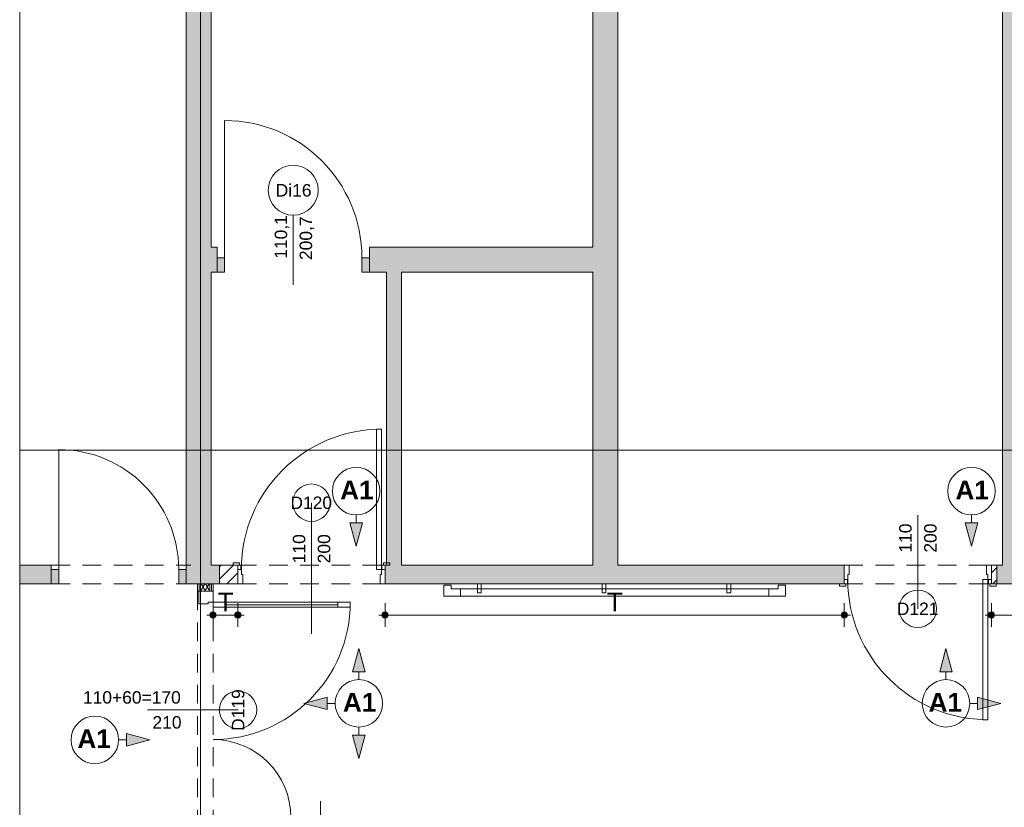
# Paper-space layout 'A-54 WYKOŃCZENIA ŚCIAN - PIĘTRO 9' of a CAD drawing. Header units: millimetres. Extents: x 0 to 420, y 0 to 297.
# Tile 12 of 12: x 292 to 370, y 171 to 234. Entities that reach past the tile are written whole.
import ezdxf
from ezdxf.xclip import XClip

# ---------------------------------------------------------------- set-up
doc = ezdxf.new("R2010")
doc.units = ezdxf.units.MM
doc.header["$MEASUREMENT"] = 0
doc.header["$XCLIPFRAME"] = 0
for name, pattern in [('DASHDOTX2', [1000, 500, -250, 0, -250]), ('Przer. długie kreski', [2.5, 1.5, -1]), ('PRZERYWANA_DU_A', [550, 350.0000000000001, -199.9999999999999])]:
    doc.linetypes.add(name, pattern=pattern)
for name, color, linetype, lineweight in [('0_Nr_pióra__2', 8, 'Continuous', 13), ('A__OKŁADZINY ŚCIAN_Nr_pióra__1', 7, 'Continuous', 20), ('A_ściany proj_Nr_pióra__1', 7, 'Continuous', 20), ('A_ściany_Nr_pióra__1', 7, 'Continuous', 20), ('Drzwi Archicad_Nr_pióra__1', 7, 'Continuous', 20), ('Drzwi Archicad_Nr_pióra__3', 252, 'Continuous', 13), ('Znaczniki drzwi Archicada_Nr_pióra__3', 252, 'Continuous', 13)]:
    doc.layers.add(name, color=color, linetype=linetype, lineweight=lineweight)
for name, color, linetype in [('A__OKŁADZINY ŚCIAN', 7, 'Continuous'), ('A_podrys', 7, 'Continuous'), ('A_ściany', 7, 'Continuous'), ('A_ściany proj', 7, 'Continuous'), ('Drzwi Archicad', 7, 'Continuous')]:
    doc.layers.add(name, color=color, linetype=linetype)
for name, color, linetype, lineweight, true_color in [('A__OKŁADZINY ŚCIAN_Nr_pióra__7', 7, 'Continuous', 18, 0x171717), ('A_osie_Nr_pióra__16', 7, 'Continuous', 5, 0x0f0f0f), ('A_ściany proj_Nr_pióra__21', 7, 'Continuous', 5, 0xb0b0b0), ('A_ściany_Nr_pióra__10', 7, 'Continuous', 13, 0x4b4b4b), ('AR ODBOJOPORĘCZ_Nr_pióra__10', 7, 'Continuous', 13, 0x4b4b4b)]:
    doc.layers.add(name, color=color, linetype=linetype, lineweight=lineweight, true_color=true_color)
doc.styles.add('STYL_AUTOMATYCZNY_1', font='arial.ttf')
doc.styles.add('STYL_AUTOMATYCZNY_3', font='arial.ttf')
doc.styles.add('STYL_AUTOMATYCZNY_4', font='arial.ttf')
doc.styles.add('STYL_AUTOMATYCZNY_5', font='arial.ttf')
pattern_1 = [(0, (-1733.239513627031, -281.6927895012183), (0, 1), [0, -1])]
pattern_2 = [(45, (-1733.239513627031, -281.6927895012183), (-0.4949747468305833, 0.4949747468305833), [])]

# ---------------------------------------------------------------- blocks, each defined once
blk = doc.blocks.new('Rysunek_2_2', base_point=(-1733.239513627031, -281.6927895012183))
at = {"layer": 'A__OKŁADZINY ŚCIAN', "linetype": 'Continuous', "lineweight": 0, "true_color": 0x000000}
for points in [[(318.5281225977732, 191.6914572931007), (319.0281225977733, 193.5574822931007), (318.028122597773, 193.5574822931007)], [(367.8441083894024, 191.6914572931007), (368.3441083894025, 193.5574822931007), (367.3441083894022, 193.5574822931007)], [(318.7475796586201, 183.4917035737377), (318.2475796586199, 181.6256785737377), (319.2475796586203, 181.6256785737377)], [(365.8009432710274, 183.4917035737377), (365.3009432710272, 181.6256785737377), (366.3009432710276, 181.6256785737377)], [(314.344751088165, 179.0888750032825), (316.2107760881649, 178.5888750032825), (316.2107760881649, 179.5888750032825)], [(370.2037718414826, 179.0888750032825), (368.3377468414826, 179.5888750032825), (368.3377468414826, 178.5888750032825)], [(301.9855559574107, 176.169719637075), (300.1195309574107, 176.6697196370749), (300.1195309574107, 175.669719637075)], [(318.7475796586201, 174.6860464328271), (319.2475796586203, 176.5520714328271), (318.2475796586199, 176.5520714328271)]]:
    blk.add_hatch(color=18, dxfattribs=at).paths.add_polyline_path(points)
at = {"layer": 'A__OKŁADZINY ŚCIAN', "linetype": 'Continuous', "lineweight": 0, "true_color": 0x171717}
for points in [[(306.8075953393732, 186.1720445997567), (306.826625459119, 186.0763737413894), (306.8808186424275, 185.9952679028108), (306.961924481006, 185.9410747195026), (307.0575953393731, 185.9220445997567), (307.1532661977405, 185.9410747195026), (307.2343720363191, 185.9952679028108), (307.2885652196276, 186.0763737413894), (307.3075953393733, 186.1720445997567), (307.2885652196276, 186.2677154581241), (307.2343720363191, 186.3488212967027), (307.1532661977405, 186.403014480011), (307.0575953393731, 186.4220445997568), (306.961924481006, 186.403014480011), (306.8808186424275, 186.3488212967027), (306.826625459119, 186.2677154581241)], [(308.7955953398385, 186.1720445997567), (308.8146254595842, 186.0763737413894), (308.8688186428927, 185.9952679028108), (308.9499244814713, 185.9410747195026), (309.0455953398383, 185.9220445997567), (309.1412661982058, 185.9410747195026), (309.2223720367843, 185.9952679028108), (309.2765652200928, 186.0763737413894), (309.2955953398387, 186.1720445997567), (309.2765652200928, 186.2677154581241), (309.2223720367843, 186.3488212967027), (309.1412661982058, 186.403014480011), (309.0455953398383, 186.4220445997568), (308.9499244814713, 186.403014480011), (308.8688186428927, 186.3488212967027), (308.8146254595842, 186.2677154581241)], [(320.5955953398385, 186.1720445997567), (320.6146254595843, 186.0763737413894), (320.6688186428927, 185.9952679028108), (320.7499244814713, 185.9410747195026), (320.8455953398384, 185.9220445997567), (320.9412661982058, 185.9410747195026), (321.0223720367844, 185.9952679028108), (321.0765652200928, 186.0763737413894), (321.0955953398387, 186.1720445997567), (321.0765652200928, 186.2677154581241), (321.0223720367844, 186.3488212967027), (320.9412661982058, 186.403014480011), (320.8455953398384, 186.4220445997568), (320.7499244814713, 186.403014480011), (320.6688186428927, 186.3488212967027), (320.6146254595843, 186.2677154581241)], [(357.3955953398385, 186.1720445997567), (357.4146254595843, 186.0763737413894), (357.4688186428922, 185.9952679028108), (357.5499244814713, 185.9410747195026), (357.6455953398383, 185.9220445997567), (357.7412661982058, 185.9410747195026), (357.8223720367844, 185.9952679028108), (357.8765652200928, 186.0763737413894), (357.8955953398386, 186.1720445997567), (357.8765652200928, 186.2677154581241), (357.8223720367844, 186.3488212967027), (357.7412661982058, 186.403014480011), (357.6455953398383, 186.4220445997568), (357.5499244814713, 186.403014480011), (357.4688186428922, 186.3488212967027), (357.4146254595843, 186.2677154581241)], [(369.1955953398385, 186.1720445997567), (369.2146254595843, 186.0763737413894), (369.2688186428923, 185.9952679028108), (369.3499244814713, 185.9410747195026), (369.4455953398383, 185.9220445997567), (369.5412661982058, 185.9410747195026), (369.6223720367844, 185.9952679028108), (369.6765652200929, 186.0763737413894), (369.6955953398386, 186.1720445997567), (369.6765652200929, 186.2677154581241), (369.6223720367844, 186.3488212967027), (369.5412661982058, 186.403014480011), (369.4455953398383, 186.4220445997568), (369.3499244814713, 186.403014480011), (369.2688186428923, 186.3488212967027), (369.2146254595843, 186.2677154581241)]]:
    blk.add_hatch(color=250, dxfattribs=at).paths.add_polyline_path(points)
at = {"layer": 'A_ściany', "linetype": 'Continuous', "lineweight": 0, "true_color": 0x000000}
for points in [[(339.5025176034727, 190.1720445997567), (339.5025176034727, 257.1920445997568), (337.5075176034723, 253.2920445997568), (337.5075176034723, 190.1720445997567)], [(370.3255953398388, 252.4420445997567), (370.3255953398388, 188.6720445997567), (375.6255953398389, 188.6720445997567), (375.6255953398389, 257.1920445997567)], [(306.8982372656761, 190.1720445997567), (306.8982372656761, 253.1920445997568), (304.9032372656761, 253.1920445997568), (304.9032372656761, 190.1720445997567)], [(306.8982372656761, 213.6505175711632), (307.3872355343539, 213.6505175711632), (307.3872355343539, 215.645517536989), (306.8982372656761, 215.645517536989)], [(319.5872355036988, 213.6505175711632), (337.5075176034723, 213.6505175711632), (337.5075176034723, 215.645517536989), (319.5872355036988, 215.645517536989)], [(322.1705832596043, 190.1720445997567), (322.1705832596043, 213.6505175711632), (320.9705832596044, 213.6505175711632), (320.9705832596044, 190.1720445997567)], [(294.0955944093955, 190.1720435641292), (291.5603849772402, 190.1720435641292), (291.5603849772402, 188.6720436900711), (294.0955944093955, 188.6720436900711)], [(304.9032371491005, 188.6720445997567), (307.5655953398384, 188.6720445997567), (307.5655953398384, 190.1720447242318), (304.9032371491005, 190.1720447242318)], [(357.6455953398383, 190.1720444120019), (320.8455952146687, 190.1720444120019), (320.8455952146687, 188.6720445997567), (357.6455953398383, 188.6720445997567)], [(369.8755953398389, 188.6720445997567), (370.3255953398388, 188.6720445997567), (370.3255953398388, 190.1720445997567), (369.8755953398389, 190.1720445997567)]]:
    blk.add_hatch(color=18, dxfattribs=at).paths.add_polyline_path(points)
at = {"layer": 'A_ściany proj', "linetype": 'Continuous', "lineweight": 0, "true_color": 0x000000}
h = blk.add_hatch(dxfattribs=at)
h.set_pattern_fill('bloczki_ceramiczne_0002', color=18, style=0, pattern_type=2)
h.set_pattern_definition(pattern_2)
h.paths.add_polyline_path([(307.5655953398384, 188.6720445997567), (309.0455953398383, 188.6720445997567), (309.0455953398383, 190.1720445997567), (307.5655953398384, 190.1720445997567)])
h = blk.add_hatch(dxfattribs=at)
h.set_pattern_fill('bloczki_ceramiczne_0002', color=18, style=0, pattern_type=2)
h.set_pattern_definition(pattern_2)
h.paths.add_polyline_path([(369.4455953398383, 188.6720445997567), (369.8755953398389, 188.6720445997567), (369.8755953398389, 190.1720445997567), (369.4455953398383, 190.1720445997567)])
at = {"layer": 'A_ściany proj', "linetype": 'Continuous', "lineweight": 0, "true_color": 0x4b4b4b}
h = blk.add_hatch(dxfattribs=at)
h.set_pattern_fill('gypsum_0002', color=251, style=0, pattern_type=2)
h.set_pattern_definition(pattern_1)
h.paths.add_polyline_path([(305.8075953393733, 188.6720445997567), (305.8075953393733, 188.0720446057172), (305.9325953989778, 188.0720446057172), (305.9325953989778, 188.6720445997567)])
h = blk.add_hatch(dxfattribs=at)
h.set_pattern_fill('gypsum_0002', color=251, style=0, pattern_type=2)
h.set_pattern_definition(pattern_1)
h.paths.add_polyline_path([(305.9325953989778, 188.0720446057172), (306.0575954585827, 188.0720446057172), (306.0575954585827, 188.6720445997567), (305.9325953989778, 188.6720445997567)])
h = blk.add_hatch(dxfattribs=at)
h.set_pattern_fill('batt_insulation_0002', color=251, style=0, pattern_type=2)
h.set_pattern_definition([(60.00000000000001, (-1733.239513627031, -281.6927895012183), (-0.2598076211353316, 0.1499999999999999), []), (120, (-1733.239513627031, -281.6927895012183), (0.2598076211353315, 0.15), [])])
h.paths.add_polyline_path([(306.0575954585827, 188.0720446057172), (306.8075952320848, 188.0720446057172), (306.8075952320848, 188.6720445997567), (306.0575954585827, 188.6720445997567)])
h = blk.add_hatch(dxfattribs=at)
h.set_pattern_fill('gypsum_0002', color=251, style=0, pattern_type=2)
h.set_pattern_definition(pattern_1)
h.paths.add_polyline_path([(306.8075952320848, 188.0720446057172), (306.9325952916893, 188.0720446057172), (306.9325952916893, 188.6720445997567), (306.8075952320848, 188.6720445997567)])
h = blk.add_hatch(dxfattribs=at)
h.set_pattern_fill('gypsum_0002', color=251, style=0, pattern_type=2)
h.set_pattern_definition(pattern_1)
h.paths.add_polyline_path([(306.9325952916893, 188.0720446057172), (307.0575953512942, 188.0720446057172), (307.0575953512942, 188.6720445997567), (306.9325952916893, 188.6720445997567)])
at = {"layer": 'Drzwi Archicad', "linetype": 'Continuous', "lineweight": 0, "true_color": 0xfdfdfd}
for points in [[(307.3872356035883, 214.8005175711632), (307.3872356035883, 213.6505175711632), (307.9872356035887, 213.6505175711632), (307.9872356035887, 214.8005175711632)], [(319.5872356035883, 213.6505175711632), (319.5872356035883, 214.8005175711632), (318.9872356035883, 214.8005175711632), (318.9872356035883, 213.6505175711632)], [(294.0955953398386, 189.8220445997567), (294.0955953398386, 188.6720445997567), (294.6955953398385, 188.6720445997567), (294.6955953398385, 189.8220445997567)], [(304.9032372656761, 188.6720445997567), (304.9032372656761, 189.8220445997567), (304.3032372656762, 189.8220445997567), (304.3032372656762, 188.6720445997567)]]:
    blk.add_hatch(color=7, dxfattribs=at).paths.add_polyline_path(points)
at = {"layer": '0_Nr_pióra__2', "color": 8, "linetype": 'PRZERYWANA_DU_A', "lineweight": 13, "flags": 128}
blk.add_lwpolyline([(291.5603851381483, 261.1920445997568), (291.5603851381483, 102.3820445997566)], dxfattribs=at)
at = {"layer": 'A__OKŁADZINY ŚCIAN_Nr_pióra__1', "color": 7, "linetype": 'Continuous', "lineweight": 20}
for p, q in [((318.5281231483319, 194.1914568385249), (318.5281231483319, 193.5574816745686)), ((367.8441094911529, 194.1914568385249), (367.8441094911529, 193.5574816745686)), ((318.0281223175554, 193.5574816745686), (319.0281213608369, 193.5574816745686)), ((318.5281231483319, 191.6914579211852), (318.0281223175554, 193.5574816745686)), ((318.5281231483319, 191.6914579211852), (319.0281213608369, 193.5574816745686)), ((367.3441086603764, 193.5574816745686), (368.344107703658, 193.5574816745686)), ((367.8441094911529, 191.6914579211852), (367.3441086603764, 193.5574816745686)), ((367.8441094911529, 191.6914579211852), (368.344107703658, 193.5574816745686)), ((318.7475788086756, 183.4917045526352), (318.2475805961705, 181.6256781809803)), ((318.7475788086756, 183.4917045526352), (319.2475796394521, 181.6256781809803)), ((365.8009439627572, 183.4917045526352), (365.3009431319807, 181.6256781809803)), ((365.8009439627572, 183.4917045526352), (366.3009421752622, 181.6256781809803)), ((319.2475796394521, 181.6256781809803), (318.2475805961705, 181.6256781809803)), ((318.7475788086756, 180.9917030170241), (318.7475788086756, 181.6256781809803)), ((366.3009421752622, 181.6256781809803), (365.3009431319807, 181.6256781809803)), ((365.8009439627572, 180.9917030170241), (365.8009439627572, 181.6256781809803)), ((314.3447510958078, 179.0888742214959), (316.2107748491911, 179.5888750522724)), ((316.2107748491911, 179.5888750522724), (316.2107748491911, 178.5888760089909)), ((368.3377479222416, 178.5888760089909), (368.3377479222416, 179.5888750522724)), ((370.203771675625, 179.0888742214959), (368.3377479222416, 179.5888750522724)), ((314.3447510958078, 179.0888742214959), (316.2107748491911, 178.5888760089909)), ((316.8447500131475, 179.0888742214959), (316.2107748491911, 179.0888742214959)), ((367.7037727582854, 179.0888742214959), (368.3377479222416, 179.0888742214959)), ((370.203771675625, 179.0888742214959), (368.3377479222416, 178.5888760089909)), ((318.7475788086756, 177.1860454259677), (318.7475788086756, 176.5520702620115)), ((299.4855551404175, 176.1697188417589), (300.1195303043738, 176.1697188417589)), ((300.1195303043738, 175.6697206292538), (300.1195303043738, 176.6697196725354)), ((301.9855566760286, 176.1697188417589), (300.1195303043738, 176.6697196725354)), ((301.9855566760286, 176.1697188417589), (300.1195303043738, 175.6697206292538)), ((318.2475805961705, 176.5520702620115), (319.2475796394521, 176.5520702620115)), ((318.7475788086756, 174.6860465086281), (318.2475805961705, 176.5520702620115)), ((318.7475788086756, 174.6860465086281), (319.2475796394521, 176.5520702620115))]:
    blk.add_line(p, q, dxfattribs=at)
for centre in [(318.5281225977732, 196.0942858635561), (367.8441083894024, 196.0942858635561), (318.7475796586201, 179.0888750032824), (365.8009432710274, 179.0888750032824), (297.5827273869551, 176.1697196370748)]:
    blk.add_circle(centre, 1.902828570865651, dxfattribs=at)
at = {"layer": 'A__OKŁADZINY ŚCIAN_Nr_pióra__7', "color": 250, "linetype": 'Continuous', "lineweight": 18, "true_color": 0x171717}
for p, q in [((307.057596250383, 186.4220451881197), (307.057596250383, 187.1095456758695)), ((309.0455947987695, 186.4220451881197), (309.0455947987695, 187.1095456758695)), ((320.845594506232, 186.4220451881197), (320.845594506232, 187.1095456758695)), ((357.6455964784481, 186.4220451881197), (357.6455964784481, 187.1095456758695)), ((369.4455961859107, 186.4220451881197), (369.4455961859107, 187.1095456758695)), ((306.5575954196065, 186.1720447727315), (306.8075958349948, 186.1720447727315)), ((307.057596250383, 185.2345438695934), (307.057596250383, 185.9220443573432)), ((307.3075940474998, 186.1720447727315), (308.7955943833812, 186.1720447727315)), ((309.0455947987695, 185.2345438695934), (309.0455947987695, 185.9220443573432)), ((309.2955952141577, 186.1720447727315), (309.545595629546, 186.1720447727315)), ((320.3455962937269, 186.1720447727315), (320.5955940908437, 186.1720447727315)), ((320.845594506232, 185.2345438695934), (320.845594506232, 185.9220443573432)), ((321.0955949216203, 186.1720447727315), (357.3955960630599, 186.1720447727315)), ((357.6455964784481, 185.2345438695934), (357.6455964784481, 185.9220443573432)), ((357.8955942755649, 186.1720447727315), (358.1455946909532, 186.1720447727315)), ((368.9455953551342, 186.1720447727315), (369.1955957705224, 186.1720447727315)), ((369.4455961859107, 185.2345438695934), (369.4455961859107, 185.9220443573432)), ((369.6955966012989, 186.1720447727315), (373.1755962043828, 186.1720447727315))]:
    blk.add_line(p, q, dxfattribs=at)
for centre in [(307.0575953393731, 186.1720445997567), (309.0455953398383, 186.1720445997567), (320.8455953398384, 186.1720445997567), (357.6455953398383, 186.1720445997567), (369.4455953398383, 186.1720445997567)]:
    blk.add_circle(centre, 0.25, dxfattribs=at)
at = {"layer": 'A_osie_Nr_pióra__16', "color": 250, "linetype": 'DASHDOTX2', "lineweight": 5, "true_color": 0x0f0f0f}
for p, q in [((306.0575968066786, 246.8400222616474), (306.0575968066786, 97.38204531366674)), ((380.2733058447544, 199.3820433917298), (291.5603853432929, 199.3820433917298))]:
    blk.add_line(p, q, dxfattribs=at)
at = {"layer": 'A_ściany proj_Nr_pióra__1', "color": 7, "linetype": 'Continuous', "lineweight": 20, "flags": 128}
for points in [[(309.0455953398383, 190.1720445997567), (307.5655953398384, 190.1720445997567)], [(307.5655953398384, 190.1720445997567), (307.5655953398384, 188.6720445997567)], [(309.0455953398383, 188.6720445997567), (309.0455953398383, 190.1720445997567)], [(369.8755953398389, 190.1720445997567), (369.4455953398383, 190.1720445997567)], [(369.4455953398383, 190.1720445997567), (369.4455953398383, 188.6720445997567)], [(369.8755953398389, 188.6720445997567), (369.8755953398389, 190.1720445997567)], [(305.8075953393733, 188.6720445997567), (305.8075953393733, 188.0720446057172)], [(307.0575953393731, 188.0720446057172), (307.0575953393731, 188.6720445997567)], [(307.5655953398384, 188.6720445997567), (309.0455953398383, 188.6720445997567)], [(369.4455953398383, 188.6720445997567), (369.8755953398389, 188.6720445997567)]]:
    blk.add_lwpolyline(points, dxfattribs=at)
at = {"layer": 'A_ściany proj_Nr_pióra__21', "color": 253, "linetype": 'Continuous', "lineweight": 5, "true_color": 0xb0b0b0}
for p, q in [((305.9325956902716, 188.6720436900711), (305.9325956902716, 188.072045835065)), ((306.0575945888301, 188.6720436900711), (306.0575945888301, 188.072045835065)), ((306.8075958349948, 188.072045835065), (306.8075958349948, 188.6720436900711)), ((306.9325947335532, 188.072045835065), (306.9325947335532, 188.6720436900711)), ((305.9075964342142, 188.072045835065), (305.8075941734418, 188.072045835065)), ((305.9325956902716, 188.072045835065), (305.9075964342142, 188.072045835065)), ((306.0575945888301, 188.072045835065), (305.9325956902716, 188.072045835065)), ((306.8075958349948, 188.072045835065), (306.0575945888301, 188.072045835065)), ((306.9325947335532, 188.072045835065), (306.8075958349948, 188.072045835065)), ((307.057596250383, 188.072045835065), (306.9325947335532, 188.072045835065))]:
    blk.add_line(p, q, dxfattribs=at)
at = {"layer": 'A_ściany proj_Nr_pióra__21', "color": 253, "linetype": 'Continuous', "lineweight": 5, "true_color": 0xb0b0b0, "flags": 128}
for points in [[(305.8075953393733, 188.6720445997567), (305.932595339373, 188.6720445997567)], [(305.932595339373, 188.6720445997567), (306.0575953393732, 188.6720445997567)], [(306.0575953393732, 188.6720445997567), (306.8075953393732, 188.6720445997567)], [(306.8075953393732, 188.6720445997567), (306.9325953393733, 188.6720445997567)], [(306.9325953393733, 188.6720445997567), (307.0575953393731, 188.6720445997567)]]:
    blk.add_lwpolyline(points, dxfattribs=at)
at = {"layer": 'A_ściany_Nr_pióra__1', "color": 7, "linetype": 'Continuous', "lineweight": 20}
for p, q in [((307.3872366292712, 215.6455183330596), (307.0172355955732, 215.6455183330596)), ((307.3872366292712, 214.8005183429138), (307.3872366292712, 215.6455183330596)), ((319.5872349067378, 215.6455183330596), (319.9572359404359, 215.6455183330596)), ((319.5872349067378, 214.8005183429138), (319.5872349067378, 215.6455183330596)), ((307.3872366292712, 213.6505185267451), (307.3872366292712, 214.8005183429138)), ((319.5872349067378, 213.6505185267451), (319.5872349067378, 214.8005183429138)), ((307.3872366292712, 213.6505185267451), (306.9172359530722, 213.6505185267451)), ((319.5872349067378, 213.6505185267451), (320.0572355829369, 213.6505185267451)), ((294.0955945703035, 190.1720435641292), (293.725596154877, 190.1720435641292)), ((294.0955945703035, 189.8220435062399), (294.0955945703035, 190.1720435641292)), ((294.0955945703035, 188.6720436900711), (294.0955945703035, 189.8220435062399)), ((304.9032379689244, 190.1720435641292), (305.2732363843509, 190.1720435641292)), ((304.9032379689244, 189.8220435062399), (304.9032379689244, 190.1720435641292)), ((304.9032379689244, 188.6720436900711), (304.9032379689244, 189.8220435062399)), ((309.0455947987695, 190.1720435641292), (308.6755963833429, 190.1720435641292)), ((309.0455947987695, 189.8220435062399), (309.0455947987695, 190.1720435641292)), ((309.0455947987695, 188.6720436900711), (309.0455947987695, 189.8220435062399)), ((320.845594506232, 190.1720435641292), (321.2155955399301, 190.1720435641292)), ((320.845594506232, 189.8220435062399), (320.845594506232, 190.1720435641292)), ((320.845594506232, 188.6720436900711), (320.845594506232, 189.8220435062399)), ((357.6455964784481, 190.1720435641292), (357.6455964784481, 189.0220437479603)), ((369.4455961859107, 190.1720435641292), (369.4455961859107, 189.0220437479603)), ((294.0955945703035, 188.6720436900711), (293.625596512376, 188.6720436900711)), ((304.9032379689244, 188.6720436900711), (305.3732360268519, 188.6720436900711)), ((357.6455964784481, 188.6720436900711), (357.2755954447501, 188.6720436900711)), ((357.6455964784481, 189.0220437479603), (357.6455964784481, 188.6720436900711)), ((369.4455961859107, 189.0220437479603), (369.4455961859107, 188.6720436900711)), ((369.4455961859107, 188.6720436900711), (369.8155946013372, 188.6720436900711))]:
    blk.add_line(p, q, dxfattribs=at)
at = {"layer": 'A_ściany_Nr_pióra__1', "color": 7, "linetype": 'Continuous', "lineweight": 20, "flags": 128}
for points in [[(339.5025176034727, 190.1720445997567), (339.5025176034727, 257.1920445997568)], [(304.9032372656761, 253.1920445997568), (304.9032372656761, 190.1720445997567)], [(306.8982372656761, 215.6455175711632), (306.8982372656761, 253.1920445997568)], [(337.5075176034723, 253.2920445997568), (337.5075176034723, 215.6455175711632)], [(370.3255953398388, 252.4420445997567), (370.3255953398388, 190.1720445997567)], [(307.3872355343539, 215.6455175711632), (306.8982372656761, 215.6455175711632)], [(337.5075176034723, 215.6455175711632), (319.5872355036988, 215.6455175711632)], [(306.8982372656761, 190.1720445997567), (306.8982372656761, 213.6505175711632)], [(306.8982372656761, 213.6505175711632), (307.3872355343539, 213.6505175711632)], [(319.5872355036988, 213.6505175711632), (320.9705832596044, 213.6505175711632)], [(320.9705832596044, 213.6505175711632), (320.9705832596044, 190.1720445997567)], [(322.1705832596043, 190.1720445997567), (322.1705832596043, 213.6505175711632)], [(322.1705832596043, 213.6505175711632), (337.5075176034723, 213.6505175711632)], [(337.5075176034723, 213.6505175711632), (337.5075176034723, 190.1720445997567)], [(294.0955955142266, 190.1720445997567), (291.5603851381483, 190.1720445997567)], [(307.5655953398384, 190.1720445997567), (306.8982372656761, 190.1720445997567)], [(307.5655953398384, 188.6720445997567), (307.5655953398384, 190.1720445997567)], [(320.9705832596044, 190.1720445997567), (320.8455952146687, 190.1720445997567)], [(337.5075176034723, 190.1720445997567), (322.1705832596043, 190.1720445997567)], [(357.6455953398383, 190.1720445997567), (339.5025176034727, 190.1720445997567)], [(357.6455953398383, 188.6720445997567), (357.6455953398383, 190.1720445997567)], [(370.3255953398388, 190.1720445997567), (369.8755953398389, 190.1720445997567)], [(369.8755953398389, 190.1720445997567), (369.8755953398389, 188.6720445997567)], [(291.5603851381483, 188.6720445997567), (294.0955955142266, 188.6720445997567)], [(304.9032371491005, 188.6720445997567), (307.5655953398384, 188.6720445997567)], [(320.8455952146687, 188.6720445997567), (357.6455953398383, 188.6720445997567)], [(369.8755953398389, 188.6720445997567), (370.3255953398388, 188.6720445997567)], [(370.3255953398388, 188.6720445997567), (373.4255953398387, 188.6720445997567)]]:
    blk.add_lwpolyline(points, dxfattribs=at)
at = {"layer": 'A_ściany_Nr_pióra__10', "color": 251, "linetype": 'Przer. długie kreski', "lineweight": 13, "true_color": 0x4b4b4b}
for p, q in [((294.0955945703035, 190.1720435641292), (304.9032379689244, 190.1720435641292)), ((294.0955945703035, 188.6720436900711), (304.9032379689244, 188.6720436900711))]:
    blk.add_line(p, q, dxfattribs=at)
at = {"layer": 'AR ODBOJOPORĘCZ_Nr_pióra__10', "color": 251, "linetype": 'Continuous', "lineweight": 13, "true_color": 0x4b4b4b}
for p, q in [((328.2454319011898, 188.6720436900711), (328.5454334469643, 188.6720436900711)), ((328.2454319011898, 187.9419491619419), (328.2454319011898, 188.6720436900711)), ((328.5454334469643, 187.9419491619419), (328.5454334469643, 188.6720436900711)), ((338.2454328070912, 187.9419491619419), (338.2454328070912, 188.6720436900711)), ((338.2454328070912, 188.6720436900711), (338.5454317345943, 188.6720436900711)), ((338.5454317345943, 187.9419491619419), (338.5454317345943, 188.6720436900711)), ((348.2454337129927, 187.9419491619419), (348.2454337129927, 188.6720436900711)), ((348.2454337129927, 188.6720436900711), (348.5454326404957, 188.6720436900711)), ((348.5454326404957, 187.9419491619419), (348.5454326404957, 188.6720436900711)), ((325.5453708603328, 188.5686062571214), (325.5453708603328, 187.6720446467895)), ((325.5453708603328, 188.5686062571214), (326.1393074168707, 188.5686062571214)), ((325.5456091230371, 188.5686062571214), (325.5456091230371, 187.6722829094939)), ((326.1393074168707, 188.5686062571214), (326.1393074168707, 188.2659812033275)), ((326.1393074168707, 188.2659812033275), (352.3516583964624, 188.2659812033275)), ((326.895432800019, 188.2659812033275), (326.895432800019, 187.6720446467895)), ((328.2454319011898, 187.9419491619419), (328.5454334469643, 187.9419491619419)), ((338.2454328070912, 187.9419491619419), (338.5454317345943, 187.9419491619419)), ((348.2454337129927, 187.9419491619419), (348.5454326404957, 187.9419491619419)), ((351.5955330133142, 188.2659812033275), (351.5955330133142, 187.6720446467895)), ((352.3516583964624, 188.5686062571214), (352.3516583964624, 188.2659812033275)), ((352.9455949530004, 188.5686062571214), (352.3516583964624, 188.5686062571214)), ((352.9453566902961, 188.5686062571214), (352.9453566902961, 187.6722829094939)), ((352.9455949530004, 188.5686062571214), (352.9455949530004, 187.6720446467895)), ((325.5453708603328, 187.6720446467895), (352.9455949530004, 187.6720446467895)), ((325.5456091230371, 187.6722829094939), (352.9453566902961, 187.6722829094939))]:
    blk.add_line(p, q, dxfattribs=at)
at = {"layer": 'Drzwi Archicad_Nr_pióra__1', "color": 7, "linetype": 'Continuous', "lineweight": 20}
for p, q in [((307.9872344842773, 214.8005183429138), (307.9872344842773, 225.8005182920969)), ((307.3872366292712, 215.6455183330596), (307.0172355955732, 215.6455183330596)), ((307.3872366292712, 215.6455183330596), (307.0172355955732, 215.6455183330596)), ((307.3872366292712, 214.8005183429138), (307.3872366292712, 215.6455183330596)), ((307.3872366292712, 214.8005183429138), (307.3872366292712, 215.6455183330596)), ((319.5872349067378, 214.8005183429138), (319.5872349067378, 215.6455183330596)), ((319.5872349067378, 214.8005183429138), (319.5872349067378, 215.6455183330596)), ((319.5872349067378, 215.6455183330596), (319.9572359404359, 215.6455183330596)), ((319.5872349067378, 215.6455183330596), (319.9572359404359, 215.6455183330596)), ((307.3872366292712, 214.8005183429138), (307.9872344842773, 214.8005183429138)), ((307.3872366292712, 213.6505185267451), (307.3872366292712, 214.8005183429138)), ((307.3872366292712, 213.6505185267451), (307.3872366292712, 214.8005183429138)), ((307.3872366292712, 213.6505185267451), (307.3872366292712, 214.8005183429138)), ((307.9872344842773, 214.8005183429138), (307.9872344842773, 213.6505185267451)), ((318.9872344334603, 213.6505185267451), (318.9872344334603, 214.8005183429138)), ((318.9872344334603, 214.8005183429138), (319.5872349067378, 214.8005183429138)), ((319.5872349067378, 214.8005183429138), (319.5872349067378, 213.6505185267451)), ((319.5872349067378, 213.6505185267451), (319.5872349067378, 214.8005183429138)), ((319.5872349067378, 213.6505185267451), (319.5872349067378, 214.8005183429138)), ((307.3872366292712, 213.6505185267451), (306.9172359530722, 213.6505185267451)), ((307.3872366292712, 213.6505185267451), (306.9172359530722, 213.6505185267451)), ((307.9872344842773, 213.6505185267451), (307.3872366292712, 213.6505185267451)), ((319.5872349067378, 213.6505185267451), (318.9872344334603, 213.6505185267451)), ((319.5872349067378, 213.6505185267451), (320.0572355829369, 213.6505185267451)), ((319.5872349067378, 213.6505185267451), (320.0572355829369, 213.6505185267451)), ((294.6955950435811, 189.8220435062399), (294.6955950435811, 199.4296859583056)), ((294.0955945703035, 190.1720435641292), (293.725596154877, 190.1720435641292)), ((294.0955945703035, 190.1720435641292), (293.725596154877, 190.1720435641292)), ((294.0955945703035, 189.8220435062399), (294.0955945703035, 190.1720435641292)), ((294.0955945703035, 189.8220435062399), (294.0955945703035, 190.1720435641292)), ((294.0955945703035, 189.8220435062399), (294.6955950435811, 189.8220435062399)), ((294.0955945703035, 188.6720436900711), (294.0955945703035, 189.8220435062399)), ((294.0955945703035, 188.6720436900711), (294.0955945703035, 189.8220435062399)), ((294.0955945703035, 188.6720436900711), (294.0955945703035, 189.8220435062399)), ((294.6955950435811, 189.8220435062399), (294.6955950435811, 188.6720436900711)), ((304.3032374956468, 188.6720436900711), (304.3032374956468, 189.8220435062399)), ((304.3032374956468, 189.8220435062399), (304.9032379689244, 189.8220435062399)), ((304.9032379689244, 189.8220435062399), (304.9032379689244, 190.1720435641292)), ((304.9032379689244, 189.8220435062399), (304.9032379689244, 190.1720435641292)), ((304.9032379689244, 190.1720435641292), (305.2732363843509, 190.1720435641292)), ((304.9032379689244, 190.1720435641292), (305.2732363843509, 190.1720435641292)), ((304.9032379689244, 189.8220435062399), (304.9032379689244, 188.6720436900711)), ((304.9032379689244, 188.6720436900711), (304.9032379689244, 189.8220435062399)), ((304.9032379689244, 188.6720436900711), (304.9032379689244, 189.8220435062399)), ((294.0955945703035, 188.6720436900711), (293.625596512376, 188.6720436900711)), ((294.0955945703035, 188.6720436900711), (293.625596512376, 188.6720436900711)), ((294.6955950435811, 188.6720436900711), (294.0955945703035, 188.6720436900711)), ((304.9032379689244, 188.6720436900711), (304.3032374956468, 188.6720436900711)), ((304.9032379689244, 188.6720436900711), (305.3732360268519, 188.6720436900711)), ((304.9032379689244, 188.6720436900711), (305.3732360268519, 188.6720436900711))]:
    blk.add_line(p, q, dxfattribs=at)
for centre, radius in [((307.9872356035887, 214.8005175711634), 10.99999999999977), ((294.6955953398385, 189.8220445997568), 9.60764192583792)]:
    blk.add_arc(centre, radius, 0, 90, dxfattribs=at)
at = {"layer": 'Drzwi Archicad_Nr_pióra__3', "color": 252, "linetype": 'Continuous', "lineweight": 13}
for p, q in [((320.1655953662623, 189.8220435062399), (320.1655953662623, 201.0620446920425)), ((320.1655953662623, 201.0620446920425), (320.5655965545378, 201.0620446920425)), ((320.5655965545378, 201.0620446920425), (320.5655965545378, 189.8220435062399)), ((309.1755945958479, 190.3620436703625), (308.6755963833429, 190.3620436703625)), ((308.6755963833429, 190.3620436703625), (308.6755963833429, 190.1720435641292)), ((309.1755945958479, 190.1720435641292), (309.1755945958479, 190.3620436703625)), ((321.2155955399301, 190.3620436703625), (320.7155947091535, 190.3620436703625)), ((320.7155947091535, 190.3620436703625), (320.7155947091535, 190.1720435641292)), ((321.2155955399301, 190.1720435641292), (321.2155955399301, 190.3620436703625)), ((308.6755963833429, 190.1720435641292), (309.1755945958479, 190.1720435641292)), ((309.0455947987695, 190.1720435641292), (308.6755963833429, 190.1720435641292)), ((309.0455947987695, 190.1720435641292), (308.6755963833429, 190.1720435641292)), ((309.2955952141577, 190.1720435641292), (309.0455947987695, 190.1720435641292)), ((309.0455947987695, 190.1720435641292), (309.0455947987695, 189.8220435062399)), ((309.0455947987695, 189.8220435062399), (309.0455947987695, 190.1720435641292)), ((309.0455947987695, 189.8220435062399), (309.0455947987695, 190.1720435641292)), ((309.0455947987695, 189.8220435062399), (309.2955952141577, 189.8220435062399)), ((309.3255953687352, 189.8220435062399), (309.0455947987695, 189.8220435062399)), ((309.0455947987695, 189.8220435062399), (309.0455947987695, 188.6720436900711)), ((309.0455947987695, 188.6720436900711), (309.0455947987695, 189.8220435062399)), ((309.0455947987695, 188.6720436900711), (309.0455947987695, 189.8220435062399)), ((309.2955952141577, 189.8220435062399), (309.2955952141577, 190.1720435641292)), ((309.3255953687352, 189.4220449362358), (309.3255953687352, 189.8220435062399)), ((309.445595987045, 189.4220449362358), (309.3255953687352, 189.4220449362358)), ((309.445595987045, 188.6720436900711), (309.445595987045, 189.4220449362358)), ((320.5655965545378, 189.8220435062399), (320.1655953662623, 189.8220435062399)), ((320.5655965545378, 189.4220449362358), (320.445595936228, 189.4220449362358)), ((320.445595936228, 189.4220449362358), (320.445595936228, 188.6720436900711)), ((320.845594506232, 189.8220435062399), (320.5655965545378, 189.8220435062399)), ((320.5655965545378, 189.8220435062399), (320.5655965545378, 189.4220449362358)), ((320.845594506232, 190.1720435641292), (320.5955940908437, 190.1720435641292)), ((320.5955940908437, 190.1720435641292), (320.5955940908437, 189.8220435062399)), ((320.5955940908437, 189.8220435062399), (320.845594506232, 189.8220435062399)), ((320.7155947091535, 190.1720435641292), (321.2155955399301, 190.1720435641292)), ((320.845594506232, 189.8220435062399), (320.845594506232, 190.1720435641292)), ((320.845594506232, 189.8220435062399), (320.845594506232, 190.1720435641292)), ((320.845594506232, 189.8220435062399), (320.845594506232, 190.1720435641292)), ((320.845594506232, 190.1720435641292), (321.2155955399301, 190.1720435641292)), ((320.845594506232, 190.1720435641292), (321.2155955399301, 190.1720435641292)), ((320.845594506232, 188.6720436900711), (320.845594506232, 189.8220435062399)), ((320.845594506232, 188.6720436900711), (320.845594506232, 189.8220435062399)), ((320.845594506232, 188.6720436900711), (320.845594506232, 189.8220435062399)), ((357.6455964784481, 189.0220437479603), (357.6455964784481, 190.1720435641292)), ((357.6455964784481, 190.1720435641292), (358.0455950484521, 190.1720435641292)), ((357.6455964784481, 190.1720435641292), (357.6455964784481, 189.0220437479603)), ((357.6455964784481, 190.1720435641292), (357.6455964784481, 189.0220437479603)), ((358.0455950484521, 189.4220449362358), (357.9255944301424, 189.4220449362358)), ((357.9255944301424, 189.4220449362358), (357.9255944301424, 189.0220437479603)), ((358.0455950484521, 190.1720435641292), (358.0455950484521, 189.4220449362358)), ((369.0455949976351, 189.4220449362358), (369.0455949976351, 190.1720435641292)), ((369.0455949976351, 190.1720435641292), (369.4455961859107, 190.1720435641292)), ((369.165595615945, 189.4220449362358), (369.0455949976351, 189.4220449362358)), ((369.165595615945, 189.0220437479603), (369.165595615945, 189.4220449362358)), ((369.4455961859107, 190.1720435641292), (369.4455961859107, 189.0220437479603)), ((369.4455961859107, 190.1720435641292), (369.4455961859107, 189.0220437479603)), ((369.4455961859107, 190.1720435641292), (369.4455961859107, 189.0220437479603)), ((309.0455947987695, 188.6720436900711), (309.445595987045, 188.6720436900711)), ((320.445595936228, 188.6720436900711), (320.845594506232, 188.6720436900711)), ((357.2755954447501, 188.4820435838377), (357.2755954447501, 188.6720436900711)), ((357.2755954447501, 188.6720436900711), (357.7755962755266, 188.6720436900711)), ((357.6455964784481, 188.6720436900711), (357.2755954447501, 188.6720436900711)), ((357.6455964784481, 188.6720436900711), (357.2755954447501, 188.6720436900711)), ((357.6455964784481, 188.6720436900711), (357.6455964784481, 189.0220437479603)), ((357.6455964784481, 189.0220437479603), (357.8955942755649, 189.0220437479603)), ((357.9255944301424, 189.0220437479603), (357.6455964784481, 189.0220437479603)), ((357.6455964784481, 189.0220437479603), (357.6455964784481, 188.6720436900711)), ((357.6455964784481, 189.0220437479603), (357.6455964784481, 188.6720436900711)), ((357.8955942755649, 188.6720436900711), (357.6455964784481, 188.6720436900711)), ((357.7755962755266, 188.6720436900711), (357.7755962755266, 188.4820435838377)), ((357.8955942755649, 189.0220437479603), (357.8955942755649, 188.6720436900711)), ((369.165595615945, 189.0220437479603), (368.7655944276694, 189.0220437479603)), ((368.7655944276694, 189.0220437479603), (368.7655944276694, 177.7820451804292)), ((369.4455961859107, 189.0220437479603), (369.165595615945, 189.0220437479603)), ((369.165595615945, 177.7820451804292), (369.165595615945, 189.0220437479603)), ((369.1955957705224, 188.6720436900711), (369.1955957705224, 189.0220437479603)), ((369.1955957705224, 189.0220437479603), (369.4455961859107, 189.0220437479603)), ((369.4455961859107, 188.6720436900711), (369.1955957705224, 188.6720436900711)), ((369.3155963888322, 188.6720436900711), (369.8155946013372, 188.6720436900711)), ((369.3155963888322, 188.4820435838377), (369.3155963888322, 188.6720436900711)), ((369.4455961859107, 189.0220437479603), (369.4455961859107, 188.6720436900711)), ((369.4455961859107, 189.0220437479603), (369.4455961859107, 188.6720436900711)), ((369.4455961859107, 189.0220437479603), (369.4455961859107, 188.6720436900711)), ((369.4455961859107, 188.6720436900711), (369.8155946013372, 188.6720436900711)), ((369.4455961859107, 188.6720436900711), (369.8155946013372, 188.6720436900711)), ((369.8155946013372, 188.6720436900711), (369.8155946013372, 188.4820435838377)), ((305.9075964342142, 188.072045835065), (305.8075941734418, 188.072045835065)), ((305.9075964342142, 188.072045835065), (307.057596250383, 188.072045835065)), ((305.9075964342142, 187.072044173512), (305.9075964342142, 188.072045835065)), ((305.9325956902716, 188.072045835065), (305.9075964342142, 188.072045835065)), ((305.9325956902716, 188.072045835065), (305.9075964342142, 188.072045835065)), ((306.0575945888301, 188.072045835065), (305.9325956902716, 188.072045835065)), ((306.0575945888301, 188.072045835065), (305.9325956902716, 188.072045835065)), ((306.8075958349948, 188.072045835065), (306.0575945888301, 188.072045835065)), ((306.8075958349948, 188.072045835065), (306.0575945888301, 188.072045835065)), ((306.9325947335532, 188.072045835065), (306.8075958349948, 188.072045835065)), ((306.9325947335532, 188.072045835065), (306.8075958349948, 188.072045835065)), ((307.057596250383, 188.072045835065), (306.9325947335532, 188.072045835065)), ((307.057596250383, 188.072045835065), (306.9325947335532, 188.072045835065)), ((307.057596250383, 188.072045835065), (307.057596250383, 187.1920447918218)), ((357.7755962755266, 188.4820435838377), (357.2755954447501, 188.4820435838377)), ((369.8155946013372, 188.4820435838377), (369.3155963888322, 188.4820435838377)), ((306.6575950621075, 187.072044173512), (305.9075964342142, 187.072044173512)), ((307.057596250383, 187.1920447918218), (306.6575950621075, 187.1920447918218)), ((306.6575950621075, 187.1920447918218), (306.6575950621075, 187.072044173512)), ((308.0575952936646, 187.1920447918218), (307.057596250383, 187.1920447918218)), ((307.057596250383, 187.1920447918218), (307.057596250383, 186.7920436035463)), ((308.0575952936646, 186.7920436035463), (308.0575952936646, 187.1920447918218)), ((318.057596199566, 187.1920447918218), (317.057594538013, 187.1920447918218)), ((317.057594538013, 187.1920447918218), (317.057594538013, 186.7920436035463)), ((318.057596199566, 186.7920436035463), (318.057596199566, 187.1920447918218)), ((307.057596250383, 186.7920436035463), (308.0575952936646, 186.7920436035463)), ((317.057594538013, 186.9920455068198), (308.0575952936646, 186.9920455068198)), ((317.057594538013, 186.7920436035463), (318.057596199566, 186.7920436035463)), ((368.7655944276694, 177.7820451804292), (369.165595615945, 177.7820451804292))]:
    blk.add_line(p, q, dxfattribs=at)
at = {"layer": 'Drzwi Archicad_Nr_pióra__3', "color": 252, "linetype": 'Przer. długie kreski', "lineweight": 13}
for p, q in [((309.0455947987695, 190.1720435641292), (320.845594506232, 190.1720435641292)), ((357.6455964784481, 190.1720435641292), (369.4455961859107, 190.1720435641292)), ((309.0455947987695, 188.6720436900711), (320.845594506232, 188.6720436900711)), ((357.6455964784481, 188.6720436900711), (369.4455961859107, 188.6720436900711)), ((305.8075941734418, 169.0720456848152), (305.8075941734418, 188.072045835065)), ((307.057596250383, 169.0720456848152), (307.057596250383, 188.072045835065))]:
    blk.add_line(p, q, dxfattribs=at)
at = {"layer": 'Drzwi Archicad_Nr_pióra__3', "color": 252, "linetype": 'Continuous', "lineweight": 13, "flags": 128}
for points in [[(317.0575953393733, 187.1920445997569), (308.0575953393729, 187.1920445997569), (308.0575953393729, 186.9920445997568), (317.0575953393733, 186.9920445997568)], [(317.0575953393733, 186.9920445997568), (308.0575953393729, 186.9920445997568), (308.0575953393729, 186.7920445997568), (317.0575953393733, 186.7920445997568)]]:
    blk.add_lwpolyline(points, close=True, dxfattribs=at)
at = {"layer": 'Drzwi Archicad_Nr_pióra__3', "color": 252, "linetype": 'Continuous', "lineweight": 13}
for centre, radius, start, end in [((320.5655953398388, 189.8220445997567), 11.24, 90, 180), ((369.1655953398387, 189.0220445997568), 11.24000000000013, 180, 270), ((307.0575953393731, 187.1920445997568), 10.99999999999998, 270, 0), ((307.0575953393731, 169.9520445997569), 6.239999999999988, 0, 90)]:
    blk.add_arc(centre, radius, start, end, dxfattribs=at)
at = {"layer": 'Znaczniki drzwi Archicada_Nr_pióra__3', "color": 252, "linetype": 'Continuous', "lineweight": 13}
for p, q in [((313.4872357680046, 218.2108169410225), (313.4872357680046, 212.6425180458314)), ((314.9455946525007, 195.1720440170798), (314.9455946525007, 184.6720448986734)), ((363.5455963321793, 186.672045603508), (363.5455963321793, 194.1720449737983)), ((309.0575943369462, 178.5720457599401), (301.8075953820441, 178.5720457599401)), ((315.665595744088, 160.0720438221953), (315.665595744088, 171.2420455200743))]:
    blk.add_line(p, q, dxfattribs=at)
at = {"layer": 'Znaczniki drzwi Archicada_Nr_pióra__3', "color": 252, "linetype": 'Continuous', "lineweight": 13, "flags": 128}
for points in [[(316.4455953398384, 195.1720445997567, 0.9999999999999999), (313.4455953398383, 195.1720445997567, 0.9999999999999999)], [(362.0455953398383, 186.6720445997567, 0.9999999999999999), (365.0455953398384, 186.6720445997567, 0.9999999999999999)], [(309.0575953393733, 177.0720445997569, 0.9999999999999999), (309.0575953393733, 180.0720445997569, 0.9999999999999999)]]:
    blk.add_lwpolyline(points, format="xyb", close=True, dxfattribs=at)
at = {"layer": 'Znaczniki drzwi Archicada_Nr_pióra__3', "color": 252, "linetype": 'Continuous', "lineweight": 13}
for start, end in [(0, 180), (180, 0)]:
    blk.add_arc((313.4872356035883, 220.2108173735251), 2, start, end, dxfattribs=at)
at = {"layer": 'A__OKŁADZINY ŚCIAN_Nr_pióra__1', "color": 7, "linetype": 'Continuous', "lineweight": 20, "char_height": 1.5, "style": 'STYL_AUTOMATYCZNY_3'}
for s, insert, attachment_point in [('\\A1;{\\pql;\\fArial|b1|i0|c238|p0;\\W1.000000;A1}', (317.2458325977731, 196.1800036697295), 4), ('\\A1;{\\pql;\\fArial|b1|i0|c238|p0;\\W1.000000;A1}', (366.5618183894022, 196.1800036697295), 4), ('\\A1;{\\pql;\\fArial|b1|i0|c238|p0;\\W1.000000;A1}', (317.4652896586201, 179.1745928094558), 4), ('\\A1;{\\pqr;\\fArial|b1|i0|c238|p0;\\W1.000000;A1}', (367.0832332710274, 179.1745928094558), 6), ('\\A1;{\\pqr;\\fArial|b1|i0|c238|p0;\\W1.000000;A1}', (298.8650173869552, 176.2554374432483), 6)]:
    blk.add_mtext(s, dxfattribs=dict(at, insert=insert, attachment_point=attachment_point))
at = {"layer": 'A__OKŁADZINY ŚCIAN_Nr_pióra__7', "color": 250, "linetype": 'Continuous', "lineweight": 18, "true_color": 0x171717, "char_height": 1.5, "width": 1.256586, "attachment_point": 7, "style": 'STYL_AUTOMATYCZNY_5'}
for insert in [(307.4233023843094, 186.4720446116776), (338.6173023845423, 186.4720446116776)]:
    blk.add_mtext('\\A1;{\\pql;\\fArial|b0|i0|c238|p0;\\W1.000000;T}', dxfattribs=dict(at, insert=insert))
at = {"layer": 'Znaczniki drzwi Archicada_Nr_pióra__3', "color": 252, "linetype": 'Continuous', "lineweight": 13, "char_height": 1, "attachment_point": 7}
for s, insert, style in [('\\A1;{\\pql;\\pt1;\\fArial|b0|i0|c238|p0;\\W1.000000;Di16}', (312.0769656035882, 219.694077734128), 'STYL_AUTOMATYCZNY_1'), ('\\A1;{\\pql;\\fArial CE|b0|i0|c238|p0;\\W1.000000;D120}', (313.2580903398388, 194.6548182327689), 'STYL_AUTOMATYCZNY_4'), ('\\A1;{\\pql;\\fArial CE|b0|i0|c238|p0;\\W1.000000;D121}', (361.8580903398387, 186.1720516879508), 'STYL_AUTOMATYCZNY_4'), ('\\A1;{\\pql;\\fArial CE|b0|i0|c238|p0;\\W1.000000;110+60=170}', (296.6274453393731, 179.054818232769), 'STYL_AUTOMATYCZNY_4'), ('\\A1;{\\pql;\\fArial CE|b0|i0|c238|p0;\\W1.000000;210}', (302.2021253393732, 177.054818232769), 'STYL_AUTOMATYCZNY_4')]:
    blk.add_mtext(s, dxfattribs=dict(at, insert=insert, style=style))
for s, insert, rotation, style in [('\\A1;{\\pql;\\pt1;\\fArial|b0|i0|c238|p0;\\W1.000000;110,1}', (313.1814306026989, 214.7185744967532), 90, 'STYL_AUTOMATYCZNY_1'), ('\\A1;{\\pql;\\pt1;\\fArial|b0|i0|c238|p0;\\W1.000000;200,7}', (315.1814306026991, 214.6167944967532), 90, 'STYL_AUTOMATYCZNY_1'), ('\\A1;{\\pql;\\fArial CE|b0|i0|c238|p0;\\W1.000000;110}', (363.0628217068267, 191.1720445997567), 89.99999999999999, 'STYL_AUTOMATYCZNY_4'), ('\\A1;{\\pql;\\fArial CE|b0|i0|c238|p0;\\W1.000000;200}', (365.0628217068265, 191.1720445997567), 89.99999999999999, 'STYL_AUTOMATYCZNY_4'), ('\\A1;{\\pql;\\fArial CE|b0|i0|c238|p0;\\W1.000000;110}', (314.4628217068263, 190.3165745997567), 90, 'STYL_AUTOMATYCZNY_4'), ('\\A1;{\\pql;\\fArial CE|b0|i0|c238|p0;\\W1.000000;200}', (316.4628217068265, 190.3165745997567), 90, 'STYL_AUTOMATYCZNY_4'), ('\\A1;{\\pql;\\fArial CE|b0|i0|c238|p0;\\W1.000000;D119}', (309.5748217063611, 176.8845395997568), 90, 'STYL_AUTOMATYCZNY_4')]:
    blk.add_mtext(s, dxfattribs=dict(at, insert=insert, rotation=rotation, style=style))

psp = doc.layouts.new('A-54 WYKOŃCZENIA ŚCIAN - PIĘTRO 9')

# ---------------------------------------------------------------- block references
at = {"layer": 'A_podrys', "color": 37, "linetype": 'Continuous', "lineweight": 5, "true_color": 0x656532}
ref = psp.add_blockref('Rysunek_2_2', (-1733.239513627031, -281.6927895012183), dxfattribs=at)
XClip(ref).set_block_clipping_path([(291.5603851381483, 97.38204459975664), (406.6255953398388, 273.0911014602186)])

doc.saveas('drawing.dxf')
